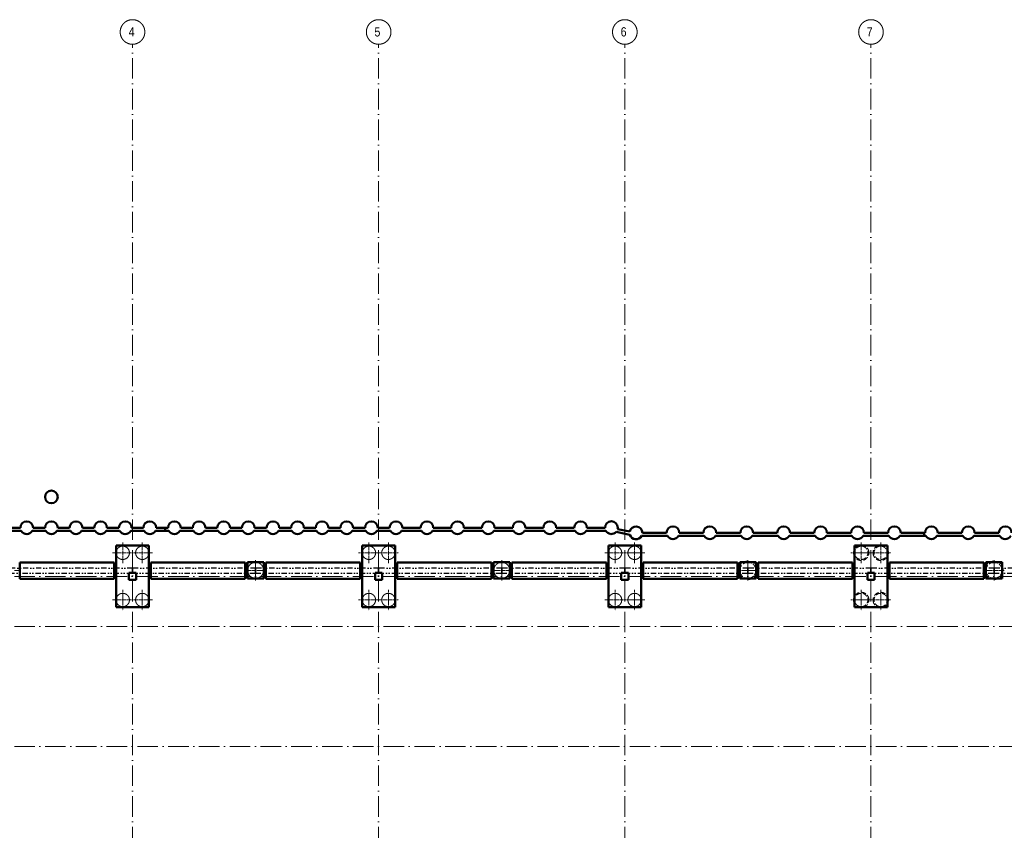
# Model space of a CAD drawing. Header units: millimetres. Extents: x -2694 to 670324, y -147023 to 76385.
# Tile 4 of 51: x 48270 to 96270, y 36844 to 76385. Entities that reach past the tile are written whole.
import ezdxf

# ---------------------------------------------------------------- set-up
doc = ezdxf.new("R2010")
doc.units = ezdxf.units.MM
doc.header["$LTSCALE"] = 10
for name, pattern in [('A_CARA_07', [7, 5, -2]), ('DASHDOT', [25.4, 12.7, -6.35, 0, -6.35]), ('DIVIDE', [31.75, 12.7, -6.35, 0, -6.35, 0, -6.35]), ('Čerchovaná 20mm', [3000, 2000, -500, 0, -500])]:
    doc.linetypes.add(name, pattern=pattern)
for name, color, linetype, lineweight in [('_A_OSY_HPFM', 253, 'DASHDOT', 13), ('CA_NEVHRA', 43, 'A_CARA_07', 20), ('CA_POHHRA25', 7, 'Continuous', 20), ('CA_REZY', 1, 'Continuous', 40), ('CA_ZAKLADY25', 43, 'Continuous', 20)]:
    doc.layers.add(name, color=color, linetype=linetype, lineweight=lineweight)
doc.styles.add('KÓTY', font='ARIALN.TTF')

# ---------------------------------------------------------------- blocks, each defined once
blk = doc.blocks.new('OSY_HPFM')
at = {"layer": '_A_OSY_HPFM', "color": 7, "linetype": 'Čerchovaná 20mm', "lineweight": 9, "ltscale": 0.05, "transparency": 33554641}
for p, q in [((53770, -1496), (53770, 75185)), ((65770, -1496), (65770, 75185)), ((77770, -1496), (77770, 75185)), ((89770, -1496), (89770, 75185)), ((-1494, 49230), (294943, 49230)), ((-1494, 46790), (294943, 46790)), ((-1494, 40940), (294943, 40940))]:
    blk.add_line(p, q, dxfattribs=at)
at = {"layer": '_A_OSY_HPFM', "color": 7, "lineweight": 9, "ltscale": 100, "transparency": 33554641}
for centre in [(53770, 75785), (65770, 75785), (77770, 75785), (89770, 75785)]:
    blk.add_circle(centre, 600, dxfattribs=at)
at = {"layer": '_A_OSY_HPFM', "color": 7, "lineweight": 9, "ltscale": 0.05, "transparency": 33554641, "style": 'KÓTY'}
for s, p in [('4', (53583, 75567)), ('5', (65565, 75567)), ('6', (77568, 75567)), ('7', (89562, 75567))]:
    blk.add_text(s, height=450, dxfattribs=at).set_placement(p)
blk = doc.blocks.new('zaklady hpfm')
at = {"layer": 'CA_ZAKLADY25', "color": 8, "lineweight": 50, "true_color": 0x7b7b7b}
for p, q in [((48343, 51454), (47684, 51454)), ((47724, 51604), (48304, 51604)), ((49543, 51454), (48884, 51454)), ((48924, 51604), (49504, 51604)), ((50743, 51454), (50084, 51454)), ((50124, 51604), (50704, 51604)), ((51943, 51454), (51284, 51454)), ((51324, 51604), (51904, 51604)), ((53143, 51454), (52484, 51454)), ((52524, 51604), (53104, 51604)), ((54343, 51454), (53684, 51454)), ((53724, 51604), (54304, 51604)), ((55359, 51454), (54884, 51454)), ((54924, 51604), (55359, 51604)), ((55359, 51604), (55504, 51604)), ((55359, 51604), (55359, 51454)), ((55359, 51604), (55359, 51454)), ((55543, 51454), (55359, 51454)), ((56743, 51454), (56084, 51454)), ((56124, 51604), (56704, 51604)), ((57943, 51454), (57284, 51454)), ((57324, 51604), (57904, 51604)), ((59143, 51454), (58484, 51454)), ((58524, 51604), (59104, 51604)), ((60343, 51454), (59684, 51454)), ((59724, 51604), (60304, 51604)), ((61543, 51454), (60884, 51454)), ((60924, 51604), (61504, 51604)), ((62743, 51454), (62084, 51454)), ((62124, 51604), (62704, 51604)), ((63943, 51454), (63284, 51454)), ((63324, 51604), (63904, 51604)), ((65143, 51454), (64484, 51454)), ((64524, 51604), (65104, 51604)), ((66343, 51454), (65684, 51454)), ((65724, 51604), (66304, 51604)), ((67853, 51454), (66884, 51454)), ((66924, 51604), (67814, 51604)), ((69343, 51454), (68394, 51454)), ((68434, 51604), (69304, 51604)), ((70843, 51454), (69884, 51454)), ((69924, 51604), (70804, 51604)), ((72343, 51454), (71384, 51454)), ((71424, 51604), (72304, 51604)), ((73843, 51454), (72884, 51454)), ((72924, 51604), (73804, 51604)), ((75343, 51454), (74384, 51454)), ((74424, 51604), (75304, 51604)), ((76844, 51454), (75884, 51454)), ((75924, 51604), (76804, 51604)), ((78018, 51262), (77347, 51402)), ((77417, 51541), (78010, 51417)), ((79844, 51204), (78584, 51204)), ((78624, 51354), (79804, 51354)), ((81644, 51204), (80384, 51204)), ((80424, 51354), (81604, 51354)), ((83444, 51204), (82184, 51204)), ((82224, 51354), (83404, 51354)), ((85244, 51204), (83984, 51204)), ((84024, 51354), (85204, 51354)), ((87044, 51204), (85784, 51204)), ((85824, 51354), (87004, 51354)), ((88844, 51204), (87584, 51204)), ((87624, 51354), (88804, 51354)), ((90644, 51204), (89384, 51204)), ((89424, 51354), (90604, 51354)), ((92359, 51204), (91184, 51204)), ((91224, 51354), (92359, 51354)), ((92359, 51204), (92359, 51354)), ((92359, 51354), (92404, 51354)), ((92359, 51354), (92359, 51204)), ((92444, 51204), (92359, 51204)), ((94244, 51204), (92984, 51204)), ((93024, 51354), (94204, 51354)), ((96044, 51204), (94784, 51204)), ((94824, 51354), (96004, 51354)), ((54570, 50730), (52970, 50730)), ((52970, 50730), (52970, 49805)), ((52970, 49805), (52970, 50730)), ((52970, 50730), (54570, 50730)), ((54570, 49805), (54570, 50730)), ((54570, 50730), (54570, 49805)), ((66570, 50730), (64970, 50730)), ((64970, 50730), (64970, 49805)), ((64970, 49805), (64970, 50730)), ((64970, 50730), (66570, 50730)), ((66570, 49805), (66570, 50730)), ((66570, 50730), (66570, 49805)), ((78570, 50730), (76970, 50730)), ((76970, 50730), (76970, 49805)), ((76970, 49805), (76970, 50730)), ((76970, 50730), (78570, 50730)), ((78570, 49805), (78570, 50730)), ((78570, 50730), (78570, 49805)), ((90570, 50730), (88970, 50730)), ((88970, 50730), (88970, 49805)), ((88970, 49805), (88970, 50730)), ((88970, 50730), (90570, 50730)), ((90570, 49805), (90570, 50730)), ((90570, 50730), (90570, 49805)), ((60170, 49925), (59370, 49925)), ((59370, 49925), (59370, 49805)), ((59370, 49805), (59370, 49925)), ((59370, 49925), (60170, 49925)), ((60170, 49805), (60170, 49925)), ((60170, 49925), (60170, 49805)), ((72170, 49925), (71370, 49925)), ((71370, 49925), (71370, 49805)), ((71370, 49805), (71370, 49925)), ((71370, 49925), (72170, 49925)), ((72170, 49805), (72170, 49925)), ((72170, 49925), (72170, 49805)), ((84170, 49925), (83370, 49925)), ((83370, 49925), (83370, 49805)), ((83370, 49805), (83370, 49925)), ((83370, 49925), (84170, 49925)), ((84170, 49805), (84170, 49925)), ((84170, 49925), (84170, 49805)), ((96170, 49925), (95370, 49925)), ((95370, 49925), (95370, 49805)), ((95370, 49805), (95370, 49925)), ((95370, 49925), (96170, 49925)), ((96170, 49805), (96170, 49925)), ((96170, 49925), (96170, 49805)), ((52970, 49805), (52970, 49205)), ((52970, 49205), (52970, 49805)), ((54570, 49205), (54570, 49805)), ((54570, 49805), (54570, 49205)), ((59370, 49805), (59370, 49205)), ((59370, 49205), (59370, 49805)), ((60170, 49205), (60170, 49805)), ((60170, 49805), (60170, 49205)), ((64970, 49805), (64970, 49205)), ((64970, 49205), (64970, 49805)), ((66570, 49205), (66570, 49805)), ((66570, 49805), (66570, 49205)), ((71370, 49805), (71370, 49205)), ((71370, 49205), (71370, 49805)), ((72170, 49205), (72170, 49805)), ((72170, 49805), (72170, 49205)), ((76970, 49805), (76970, 49205)), ((76970, 49205), (76970, 49805)), ((78570, 49205), (78570, 49805)), ((78570, 49805), (78570, 49205)), ((83370, 49805), (83370, 49205)), ((83370, 49205), (83370, 49805)), ((84170, 49205), (84170, 49805)), ((84170, 49805), (84170, 49205)), ((88970, 49805), (88970, 49205)), ((88970, 49205), (88970, 49805)), ((90570, 49205), (90570, 49805)), ((90570, 49805), (90570, 49205)), ((95370, 49805), (95370, 49205)), ((95370, 49205), (95370, 49805)), ((96170, 49205), (96170, 49805)), ((96170, 49805), (96170, 49205)), ((52970, 49205), (52970, 47730)), ((52970, 47730), (52970, 49205)), ((53595, 49405), (53770, 49405)), ((53595, 49205), (53595, 49405)), ((53770, 49405), (53595, 49405)), ((53595, 49405), (53595, 49205)), ((53595, 49055), (53595, 49205)), ((53595, 49205), (53595, 49055)), ((53945, 49055), (53595, 49055)), ((53595, 49055), (53945, 49055)), ((53770, 49405), (53945, 49405)), ((53945, 49405), (53770, 49405)), ((53945, 49405), (53945, 49205)), ((53945, 49205), (53945, 49405)), ((53945, 49205), (53945, 49055)), ((53945, 49055), (53945, 49205)), ((54570, 47730), (54570, 49205)), ((54570, 49205), (54570, 47730)), ((59370, 49205), (59370, 49125)), ((59370, 49125), (59370, 49205)), ((59370, 49125), (60170, 49125)), ((60170, 49125), (59370, 49125)), ((60170, 49125), (60170, 49205)), ((60170, 49205), (60170, 49125)), ((64970, 49205), (64970, 47730)), ((64970, 47730), (64970, 49205)), ((65595, 49405), (65770, 49405)), ((65595, 49205), (65595, 49405)), ((65770, 49405), (65595, 49405)), ((65595, 49405), (65595, 49205)), ((65595, 49055), (65595, 49205)), ((65595, 49205), (65595, 49055)), ((65945, 49055), (65595, 49055)), ((65595, 49055), (65945, 49055)), ((65770, 49405), (65945, 49405)), ((65945, 49405), (65770, 49405)), ((65945, 49405), (65945, 49205)), ((65945, 49205), (65945, 49405)), ((65945, 49205), (65945, 49055)), ((65945, 49055), (65945, 49205)), ((66570, 47730), (66570, 49205)), ((66570, 49205), (66570, 47730)), ((71370, 49205), (71370, 49125)), ((71370, 49125), (71370, 49205)), ((71370, 49125), (72170, 49125)), ((72170, 49125), (71370, 49125)), ((72170, 49125), (72170, 49205)), ((72170, 49205), (72170, 49125)), ((76970, 49205), (76970, 47730)), ((76970, 47730), (76970, 49205)), ((77595, 49405), (77770, 49405)), ((77595, 49205), (77595, 49405)), ((77770, 49405), (77595, 49405)), ((77595, 49405), (77595, 49205)), ((77595, 49055), (77595, 49205)), ((77595, 49205), (77595, 49055)), ((77945, 49055), (77595, 49055)), ((77595, 49055), (77945, 49055)), ((77770, 49405), (77945, 49405)), ((77945, 49405), (77770, 49405)), ((77945, 49405), (77945, 49205)), ((77945, 49205), (77945, 49405)), ((77945, 49205), (77945, 49055)), ((77945, 49055), (77945, 49205)), ((78570, 47730), (78570, 49205)), ((78570, 49205), (78570, 47730)), ((83370, 49205), (83370, 49125)), ((83370, 49125), (83370, 49205)), ((83370, 49125), (84170, 49125)), ((84170, 49125), (83370, 49125)), ((84170, 49125), (84170, 49205)), ((84170, 49205), (84170, 49125)), ((88970, 49205), (88970, 47730)), ((88970, 47730), (88970, 49205)), ((89595, 49405), (89770, 49405)), ((89595, 49205), (89595, 49405)), ((89770, 49405), (89595, 49405)), ((89595, 49405), (89595, 49205)), ((89595, 49055), (89595, 49205)), ((89595, 49205), (89595, 49055)), ((89945, 49055), (89595, 49055)), ((89595, 49055), (89945, 49055)), ((89770, 49405), (89945, 49405)), ((89945, 49405), (89770, 49405)), ((89945, 49405), (89945, 49205)), ((89945, 49205), (89945, 49405)), ((89945, 49205), (89945, 49055)), ((89945, 49055), (89945, 49205)), ((90570, 47730), (90570, 49205)), ((90570, 49205), (90570, 47730)), ((95370, 49205), (95370, 49125)), ((95370, 49125), (95370, 49205)), ((95370, 49125), (96170, 49125)), ((96170, 49125), (95370, 49125)), ((96170, 49125), (96170, 49205)), ((96170, 49205), (96170, 49125)), ((52970, 47730), (54570, 47730)), ((54570, 47730), (52970, 47730)), ((64970, 47730), (66570, 47730)), ((66570, 47730), (64970, 47730)), ((76970, 47730), (78570, 47730)), ((78570, 47730), (76970, 47730)), ((88970, 47730), (90570, 47730)), ((90570, 47730), (88970, 47730))]:
    blk.add_line(p, q, dxfattribs=at)
for centre, start, end in [((49814, 53106), 0, 180), ((49814, 53106), 180, 360), ((48614, 51605), 0, 180), ((49814, 51605), 0, 180), ((51014, 51605), 0, 180), ((52214, 51605), 0, 180), ((53414, 51605), 0, 180), ((54614, 51605), 0, 180), ((55814, 51605), 0, 180), ((57014, 51605), 0, 180), ((58214, 51605), 0, 180), ((59414, 51605), 0, 180), ((60614, 51605), 0, 180), ((61814, 51605), 0, 180), ((63014, 51605), 0, 180), ((64214, 51605), 0, 180), ((65414, 51605), 0, 180), ((66614, 51605), 0, 180), ((68124, 51605), 0, 180), ((69614, 51605), 0, 180), ((71114, 51605), 0, 180), ((72614, 51605), 0, 180), ((74114, 51605), 0, 180), ((75614, 51605), 0, 180), ((77114, 51606), 0, 180), ((48614, 51605), 180, 180.2108), ((48614, 51605), 209.1797, 330.8203), ((48614, 51605), 359.7892, 0), ((49814, 51605), 180, 180.2108), ((49814, 51605), 209.1797, 330.8203), ((49814, 51605), 359.7892, 0), ((51014, 51605), 180, 180.2108), ((51014, 51605), 209.1797, 330.8203), ((51014, 51605), 359.7892, 0), ((52214, 51605), 180, 180.2108), ((52214, 51605), 209.1797, 330.8203), ((52214, 51605), 359.7892, 0), ((53414, 51605), 180, 180.2108), ((53414, 51605), 209.1797, 330.8203), ((53414, 51605), 359.7892, 0), ((54614, 51605), 180, 180.2108), ((54614, 51605), 209.1797, 330.8203), ((54614, 51605), 359.7892, 0), ((55814, 51605), 180, 180.2108), ((55814, 51605), 209.1797, 330.8203), ((55814, 51605), 359.7892, 0), ((57014, 51605), 180, 180.2108), ((57014, 51605), 209.1797, 330.8203), ((57014, 51605), 359.7892, 0), ((58214, 51605), 180, 180.2108), ((58214, 51605), 209.1797, 330.8203), ((58214, 51605), 359.7892, 0), ((59414, 51605), 180, 180.2108), ((59414, 51605), 209.1797, 330.8203), ((59414, 51605), 359.7892, 0), ((60614, 51605), 180, 180.2108), ((60614, 51605), 209.1797, 330.8203), ((60614, 51605), 359.7892, 0), ((61814, 51605), 180, 180.2108), ((61814, 51605), 209.1797, 330.8203), ((61814, 51605), 359.7892, 0), ((63014, 51605), 180, 180.2108), ((63014, 51605), 209.1797, 330.8203), ((63014, 51605), 359.7892, 0), ((64214, 51605), 180, 180.2108), ((64214, 51605), 209.1797, 330.8203), ((64214, 51605), 359.7892, 0), ((65414, 51605), 180, 180.2108), ((65414, 51605), 209.1797, 330.8203), ((65414, 51605), 359.7892, 0), ((66614, 51605), 180, 180.2108), ((66614, 51605), 209.1797, 330.8203), ((66614, 51605), 359.7892, 0), ((68124, 51605), 180, 180.2108), ((68124, 51605), 209.1797, 330.8203), ((68124, 51605), 359.7892, 0), ((69614, 51605), 180, 180.2108), ((69614, 51605), 209.1797, 330.8203), ((69614, 51605), 359.7892, 0), ((71114, 51605), 180, 180.2108), ((71114, 51605), 209.1797, 330.8203), ((71114, 51605), 359.7892, 0), ((72614, 51605), 180, 180.2108), ((72614, 51605), 209.1797, 330.8203), ((72614, 51605), 359.7892, 0), ((74114, 51605), 180, 180.2108), ((74114, 51605), 209.1797, 330.8203), ((74114, 51605), 359.7892, 0), ((75614, 51605), 180, 180.2108), ((75614, 51605), 209.1797, 330.8203), ((75614, 51605), 359.7892, 360), ((77114, 51606), 180, 180.3541), ((77114, 51606), 209.344, 318.8892), ((77114, 51606), 347.8788, 360), ((78314, 51356), 0, 168.5846), ((80114, 51356), 0, 180), ((81914, 51356), 0, 180), ((83714, 51356), 0, 180), ((85514, 51356), 0, 180), ((87314, 51356), 0, 180), ((89114, 51356), 0, 180), ((90914, 51356), 0, 180), ((92714, 51356), 0, 180), ((94514, 51356), 0, 180), ((96314, 51356), 0, 180), ((78314, 51356), 197.5742, 330.656), ((78314, 51356), 359.6459, 0), ((80114, 51356), 180, 180.3541), ((80114, 51356), 209.344, 330.656), ((80114, 51356), 359.6459, 0), ((81914, 51356), 180, 180.3541), ((81914, 51356), 209.344, 330.656), ((81914, 51356), 359.6459, 0), ((83714, 51356), 180, 180.3541), ((83714, 51356), 209.344, 330.656), ((83714, 51356), 359.6459, 0), ((85514, 51356), 180, 180.3541), ((85514, 51356), 209.344, 330.656), ((85514, 51356), 359.6459, 360), ((87314, 51356), 180, 180.3541), ((87314, 51356), 209.344, 330.656), ((87314, 51356), 359.6459, 0), ((89114, 51356), 180, 180.3541), ((89114, 51356), 209.344, 330.656), ((89114, 51356), 359.6459, 0), ((90914, 51356), 180, 180.3541), ((90914, 51356), 209.344, 330.656), ((90914, 51356), 359.6459, 0), ((92714, 51356), 180, 180.3541), ((92714, 51356), 209.344, 330.656), ((92714, 51356), 359.6459, 0), ((94514, 51356), 180, 180.3541), ((94514, 51356), 209.344, 330.656), ((94514, 51356), 359.6459, 0), ((96314, 51356), 180, 180.3541), ((96314, 51356), 209.344, 330.656)]:
    blk.add_arc(centre, 310, start, end, dxfattribs=at)
blk = doc.blocks.new('PRAHY')
at = {"layer": 'CA_REZY', "color": 251, "linetype": 'DIVIDE', "lineweight": 25, "ltscale": 2, "true_color": 0x646464}
for p, q in [((53770, -146349), (47770, -146349)), ((59770, -146349), (53770, -146349)), ((53770, -146349), (53770, -146599)), ((53770, -146599), (53770, -146349)), ((65770, -146349), (59770, -146349)), ((59770, -146349), (59770, -146599)), ((59770, -146599), (59770, -146349)), ((71770, -146349), (65770, -146349)), ((65770, -146349), (65770, -146599)), ((65770, -146599), (65770, -146349)), ((77770, -146349), (71770, -146349)), ((71770, -146349), (71770, -146599)), ((71770, -146599), (71770, -146349)), ((83770, -146349), (77770, -146349)), ((77770, -146349), (77770, -146599)), ((77770, -146599), (77770, -146349)), ((89770, -146349), (83770, -146349)), ((83770, -146349), (83770, -146599)), ((83770, -146599), (83770, -146349)), ((95770, -146349), (89770, -146349)), ((89770, -146349), (89770, -146599)), ((89770, -146599), (89770, -146349)), ((101770, -146349), (95770, -146349)), ((95770, -146349), (95770, -146599)), ((95770, -146599), (95770, -146349)), ((47770, -146599), (53770, -146599)), ((53770, -146599), (59770, -146599)), ((59770, -146599), (65770, -146599)), ((65770, -146599), (71770, -146599)), ((71770, -146599), (77770, -146599)), ((77770, -146599), (83770, -146599)), ((83770, -146599), (89770, -146599)), ((89770, -146599), (95770, -146599)), ((95770, -146599), (101770, -146599))]:
    blk.add_line(p, q, dxfattribs=at)
blk = doc.blocks.new('PILOTY')
at = {"layer": 'CA_NEVHRA', "color": 8, "true_color": 0x7b7b7b}
for p, q in [((53295, -151315), (53295, -150815)), ((54245, -151315), (54245, -150815)), ((65295, -151315), (65295, -150815)), ((66245, -151315), (66245, -150815)), ((77295, -151315), (77295, -150815)), ((78245, -151315), (78245, -150815)), ((89295, -151315), (89295, -150815)), ((90245, -151315), (90245, -150815)), ((53295, -151315), (52795, -151315)), ((53295, -151315), (53295, -151565)), ((53295, -151315), (53795, -151315)), ((53295, -151565), (53295, -151815)), ((54245, -151315), (53745, -151315)), ((54245, -151315), (54245, -151565)), ((54245, -151315), (54745, -151315)), ((54245, -151565), (54245, -151815)), ((59770, -151920), (59770, -151670)), ((65295, -151315), (64795, -151315)), ((65295, -151315), (65295, -151565)), ((65295, -151315), (65795, -151315)), ((65295, -151565), (65295, -151815)), ((66245, -151315), (65745, -151315)), ((66245, -151315), (66245, -151565)), ((66245, -151315), (66745, -151315)), ((66245, -151565), (66245, -151815)), ((71770, -151920), (71770, -151670)), ((77295, -151315), (76795, -151315)), ((77295, -151315), (77295, -151565)), ((77295, -151315), (77795, -151315)), ((77295, -151565), (77295, -151815)), ((78245, -151315), (77745, -151315)), ((78245, -151315), (78245, -151565)), ((78245, -151315), (78745, -151315)), ((78245, -151565), (78245, -151815)), ((83770, -151920), (83770, -151670)), ((89295, -151315), (88795, -151315)), ((89295, -151315), (89295, -151565)), ((89295, -151315), (89795, -151315)), ((89295, -151565), (89295, -151815)), ((90245, -151315), (89745, -151315)), ((90245, -151315), (90245, -151565)), ((90245, -151315), (90745, -151315)), ((90245, -151565), (90245, -151815)), ((95770, -151920), (95770, -151670)), ((59770, -152170), (59770, -151920)), ((71770, -152170), (71770, -151920)), ((83770, -152170), (83770, -151920)), ((95770, -152170), (95770, -151920)), ((48020, -152170), (48270, -152170)), ((59520, -152170), (59270, -152170)), ((59770, -152170), (59520, -152170)), ((59770, -152170), (59770, -152420)), ((59770, -152170), (60020, -152170)), ((59770, -152420), (59770, -152670)), ((60020, -152170), (60270, -152170)), ((71520, -152170), (71270, -152170)), ((71770, -152170), (71520, -152170)), ((71770, -152170), (71770, -152420)), ((71770, -152170), (72020, -152170)), ((71770, -152420), (71770, -152670)), ((72020, -152170), (72270, -152170)), ((83520, -152170), (83270, -152170)), ((83770, -152170), (83520, -152170)), ((83770, -152170), (83770, -152420)), ((83770, -152170), (84020, -152170)), ((83770, -152420), (83770, -152670)), ((84020, -152170), (84270, -152170)), ((95520, -152170), (95270, -152170)), ((95770, -152170), (95520, -152170)), ((95770, -152170), (95770, -152420)), ((95770, -152170), (96020, -152170)), ((95770, -152420), (95770, -152670)), ((96020, -152170), (96270, -152170)), ((53295, -153365), (53295, -153115)), ((54245, -153365), (54245, -153115)), ((65295, -153365), (65295, -153115)), ((66245, -153365), (66245, -153115)), ((77295, -153365), (77295, -153115)), ((78245, -153365), (78245, -153115)), ((89295, -153365), (89295, -153115)), ((90245, -153365), (90245, -153115)), ((53295, -153615), (53295, -153365)), ((54245, -153615), (54245, -153365)), ((65295, -153615), (65295, -153365)), ((66245, -153615), (66245, -153365)), ((77295, -153615), (77295, -153365)), ((78245, -153615), (78245, -153365)), ((89295, -153615), (89295, -153365)), ((90245, -153615), (90245, -153365)), ((53295, -153615), (52795, -153615)), ((53295, -153615), (53795, -153615)), ((53295, -153615), (53295, -154115)), ((54245, -153615), (53745, -153615)), ((54245, -153615), (54245, -154115)), ((54245, -153615), (54745, -153615)), ((65295, -153615), (64795, -153615)), ((65295, -153615), (65795, -153615)), ((65295, -153615), (65295, -154115)), ((66245, -153615), (65745, -153615)), ((66245, -153615), (66245, -154115)), ((66245, -153615), (66745, -153615)), ((77295, -153615), (76795, -153615)), ((77295, -153615), (77795, -153615)), ((77295, -153615), (77295, -154115)), ((78245, -153615), (77745, -153615)), ((78245, -153615), (78245, -154115)), ((78245, -153615), (78745, -153615)), ((89295, -153615), (88795, -153615)), ((89295, -153615), (89795, -153615)), ((89295, -153615), (89295, -154115)), ((90245, -153615), (89745, -153615)), ((90245, -153615), (90245, -154115)), ((90245, -153615), (90745, -153615))]:
    blk.add_line(p, q, dxfattribs=at)
at = {"layer": 'CA_NEVHRA', "color": 8, "ltscale": 5, "true_color": 0x7b7b7b}
for centre, radius, start, end in [((53295, -151315), 325, 90, 270), ((53295, -151315), 325, 90, 270), ((53295, -151315), 325, 0, 180), ((53295, -151315), 325, 0, 180), ((53295, -151315), 325, 270, 90), ((53295, -151315), 325, 270, 90), ((54245, -151315), 325, 90, 270), ((54245, -151315), 325, 90, 270), ((54245, -151315), 325, 0, 180), ((54245, -151315), 325, 0, 180), ((54245, -151315), 325, 270, 90), ((54245, -151315), 325, 270, 90), ((65295, -151315), 325, 90, 270), ((65295, -151315), 325, 90, 270), ((65295, -151315), 325, 0, 180), ((65295, -151315), 325, 0, 180), ((65295, -151315), 325, 270, 90), ((65295, -151315), 325, 270, 90), ((66245, -151315), 325, 90, 270), ((66245, -151315), 325, 90, 270), ((66245, -151315), 325, 0, 180), ((66245, -151315), 325, 0, 180), ((66245, -151315), 325, 270, 90), ((66245, -151315), 325, 270, 90), ((77295, -151315), 325, 90, 270), ((77295, -151315), 325, 90, 270), ((77295, -151315), 325, 0, 180), ((77295, -151315), 325, 0, 180), ((77295, -151315), 325, 270, 90), ((77295, -151315), 325, 270, 90), ((78245, -151315), 325, 90, 270), ((78245, -151315), 325, 90, 270), ((78245, -151315), 325, 0, 180), ((78245, -151315), 325, 0, 180), ((78245, -151315), 325, 270, 90), ((78245, -151315), 325, 270, 90), ((89295, -151315), 375, 0, 180), ((89295, -151315), 375, 0, 180), ((89295, -151315), 325, 90, 270), ((89295, -151315), 325, 90, 270), ((89295, -151315), 325, 270, 90), ((89295, -151315), 325, 270, 90), ((90245, -151315), 375, 0, 180), ((90245, -151315), 375, 0, 180), ((90245, -151315), 325, 90, 270), ((90245, -151315), 325, 90, 270), ((90245, -151315), 325, 270, 90), ((90245, -151315), 325, 270, 90), ((53295, -151315), 325, 180, 0), ((53295, -151315), 325, 180, 0), ((54245, -151315), 325, 180, 0), ((54245, -151315), 325, 180, 0), ((65295, -151315), 325, 180, 0), ((65295, -151315), 325, 180, 0), ((66245, -151315), 325, 180, 0), ((66245, -151315), 325, 180, 0), ((77295, -151315), 325, 180, 0), ((77295, -151315), 325, 180, 0), ((78245, -151315), 325, 180, 0), ((78245, -151315), 325, 180, 0), ((89295, -151315), 375, 180, 0), ((89295, -151315), 375, 180, 0), ((90245, -151315), 375, 180, 0), ((90245, -151315), 375, 180, 0), ((59770, -152170), 390, 90, 270), ((59770, -152170), 390, 90, 270), ((59770, -152170), 390, 0, 180), ((59770, -152170), 390, 0, 180), ((59770, -152170), 390, 270, 90), ((59770, -152170), 390, 270, 90), ((71770, -152170), 390, 90, 270), ((71770, -152170), 390, 90, 270), ((71770, -152170), 390, 0, 180), ((71770, -152170), 390, 0, 180), ((71770, -152170), 390, 270, 90), ((71770, -152170), 390, 270, 90), ((83770, -152170), 450, 0, 180), ((83770, -152170), 450, 0, 180), ((83770, -152170), 390, 90, 270), ((83770, -152170), 390, 90, 270), ((83770, -152170), 390, 270, 90), ((83770, -152170), 390, 270, 90), ((95770, -152170), 450, 0, 180), ((95770, -152170), 450, 0, 180), ((95770, -152170), 390, 90, 270), ((95770, -152170), 390, 90, 270), ((95770, -152170), 390, 270, 90), ((95770, -152170), 390, 270, 90), ((59770, -152170), 390, 180, 0), ((59770, -152170), 390, 180, 0), ((71770, -152170), 390, 180, 0), ((71770, -152170), 390, 180, 0), ((83770, -152170), 450, 180, 0), ((83770, -152170), 450, 180, 0), ((95770, -152170), 450, 180, 0), ((95770, -152170), 450, 180, 0), ((53295, -153615), 325, 90, 270), ((53295, -153615), 325, 90, 270), ((53295, -153615), 325, 0, 180), ((53295, -153615), 325, 0, 180), ((53295, -153615), 325, 270, 90), ((53295, -153615), 325, 270, 90), ((54245, -153615), 325, 90, 270), ((54245, -153615), 325, 90, 270), ((54245, -153615), 325, 0, 180), ((54245, -153615), 325, 0, 180), ((54245, -153615), 325, 270, 90), ((54245, -153615), 325, 270, 90), ((65295, -153615), 325, 90, 270), ((65295, -153615), 325, 90, 270), ((65295, -153615), 325, 0, 180), ((65295, -153615), 325, 0, 180), ((65295, -153615), 325, 270, 90), ((65295, -153615), 325, 270, 90), ((66245, -153615), 325, 90, 270), ((66245, -153615), 325, 90, 270), ((66245, -153615), 325, 0, 180), ((66245, -153615), 325, 0, 180), ((66245, -153615), 325, 270, 90), ((66245, -153615), 325, 270, 90), ((77295, -153615), 325, 90, 270), ((77295, -153615), 325, 90, 270), ((77295, -153615), 325, 0, 180), ((77295, -153615), 325, 0, 180), ((77295, -153615), 325, 270, 90), ((77295, -153615), 325, 270, 90), ((78245, -153615), 325, 90, 270), ((78245, -153615), 325, 90, 270), ((78245, -153615), 325, 0, 180), ((78245, -153615), 325, 0, 180), ((78245, -153615), 325, 270, 90), ((78245, -153615), 325, 270, 90), ((89295, -153615), 375, 0, 180), ((89295, -153615), 375, 0, 180), ((89295, -153615), 325, 90, 270), ((89295, -153615), 325, 90, 270), ((89295, -153615), 325, 270, 90), ((89295, -153615), 325, 270, 90), ((90245, -153615), 375, 0, 180), ((90245, -153615), 375, 0, 180), ((90245, -153615), 325, 90, 270), ((90245, -153615), 325, 90, 270), ((90245, -153615), 325, 270, 90), ((90245, -153615), 325, 270, 90), ((53295, -153615), 325, 180, 0), ((53295, -153615), 325, 180, 0), ((54245, -153615), 325, 180, 0), ((54245, -153615), 325, 180, 0), ((65295, -153615), 325, 180, 0), ((65295, -153615), 325, 180, 0), ((66245, -153615), 325, 180, 0), ((66245, -153615), 325, 180, 0), ((77295, -153615), 325, 180, 0), ((77295, -153615), 325, 180, 0), ((78245, -153615), 325, 180, 0), ((78245, -153615), 325, 180, 0), ((89295, -153615), 375, 180, 0), ((89295, -153615), 375, 180, 0), ((90245, -153615), 375, 180, 0), ((90245, -153615), 375, 180, 0)]:
    blk.add_arc(centre, radius, start, end, dxfattribs=at)
blk = doc.blocks.new('prahy opery')
at = {"layer": 'CA_POHHRA25', "color": 8, "lineweight": 50, "true_color": 0x7b7b7b}
for p, q in [((48270, 535922), (52870, 535922)), ((48270, 535122), (48270, 535922)), ((52870, 535922), (48270, 535922)), ((48270, 535922), (48270, 535122)), ((52870, 535922), (52870, 535122)), ((52870, 535122), (52870, 535922)), ((54670, 535122), (54670, 535922)), ((54670, 535922), (59270, 535922)), ((54670, 535922), (54670, 535122)), ((54670, 535922), (59270, 535922)), ((59270, 535922), (59270, 535122)), ((59270, 535122), (59270, 535922)), ((60270, 535122), (60270, 535922)), ((60270, 535922), (64870, 535922)), ((60270, 535922), (64870, 535922)), ((60270, 535922), (60270, 535122)), ((64870, 535922), (64870, 535122)), ((64870, 535122), (64870, 535922)), ((66670, 535122), (66670, 535922)), ((66670, 535922), (71270, 535922)), ((66670, 535922), (66670, 535122)), ((66670, 535922), (71270, 535922)), ((71270, 535922), (71270, 535122)), ((71270, 535122), (71270, 535922)), ((72270, 535122), (72270, 535922)), ((72270, 535922), (76870, 535922)), ((72270, 535922), (76870, 535922)), ((72270, 535922), (72270, 535122)), ((76870, 535922), (76870, 535122)), ((76870, 535122), (76870, 535922)), ((78670, 535122), (78670, 535922)), ((78670, 535922), (83270, 535922)), ((78670, 535922), (78670, 535122)), ((78670, 535922), (83270, 535922)), ((83270, 535922), (83270, 535122)), ((83270, 535122), (83270, 535922)), ((84270, 535122), (84270, 535922)), ((84270, 535922), (88870, 535922)), ((84270, 535922), (88870, 535922)), ((84270, 535922), (84270, 535122)), ((88870, 535922), (88870, 535122)), ((88870, 535122), (88870, 535922)), ((90670, 535122), (90670, 535922)), ((90670, 535922), (95270, 535922)), ((90670, 535922), (90670, 535122)), ((90670, 535922), (95270, 535922)), ((95270, 535922), (95270, 535122)), ((95270, 535122), (95270, 535922)), ((52870, 535122), (48270, 535122)), ((52870, 535122), (48270, 535122)), ((59270, 535122), (54670, 535122)), ((54670, 535122), (59270, 535122)), ((64870, 535122), (60270, 535122)), ((60270, 535122), (64870, 535122)), ((71270, 535122), (66670, 535122)), ((66670, 535122), (71270, 535122)), ((76870, 535122), (72270, 535122)), ((72270, 535122), (76870, 535122)), ((83270, 535122), (78670, 535122)), ((78670, 535122), (83270, 535122)), ((88870, 535122), (84270, 535122)), ((84270, 535122), (88870, 535122)), ((95270, 535122), (90670, 535122)), ((90670, 535122), (95270, 535122))]:
    blk.add_line(p, q, dxfattribs=at)

msp = doc.modelspace()

# ---------------------------------------------------------------- block references
at = {"layer": '_A_OSY_HPFM'}
msp.add_blockref('OSY_HPFM', (0, 0), dxfattribs=at)
at = {"layer": 'CA_NEVHRA'}
msp.add_blockref('PILOTY', (0, 201694.5), dxfattribs=at)
at = {"layer": 'CA_POHHRA25'}
for name, p in [('PRAHY', (0, 195978.4)), ('prahy opery', (0, -486017.5))]:
    msp.add_blockref(name, p, dxfattribs=at)
at = {"layer": 'CA_ZAKLADY25'}
msp.add_blockref('zaklady hpfm', (0, 0), dxfattribs=at)

doc.saveas('drawing.dxf')
